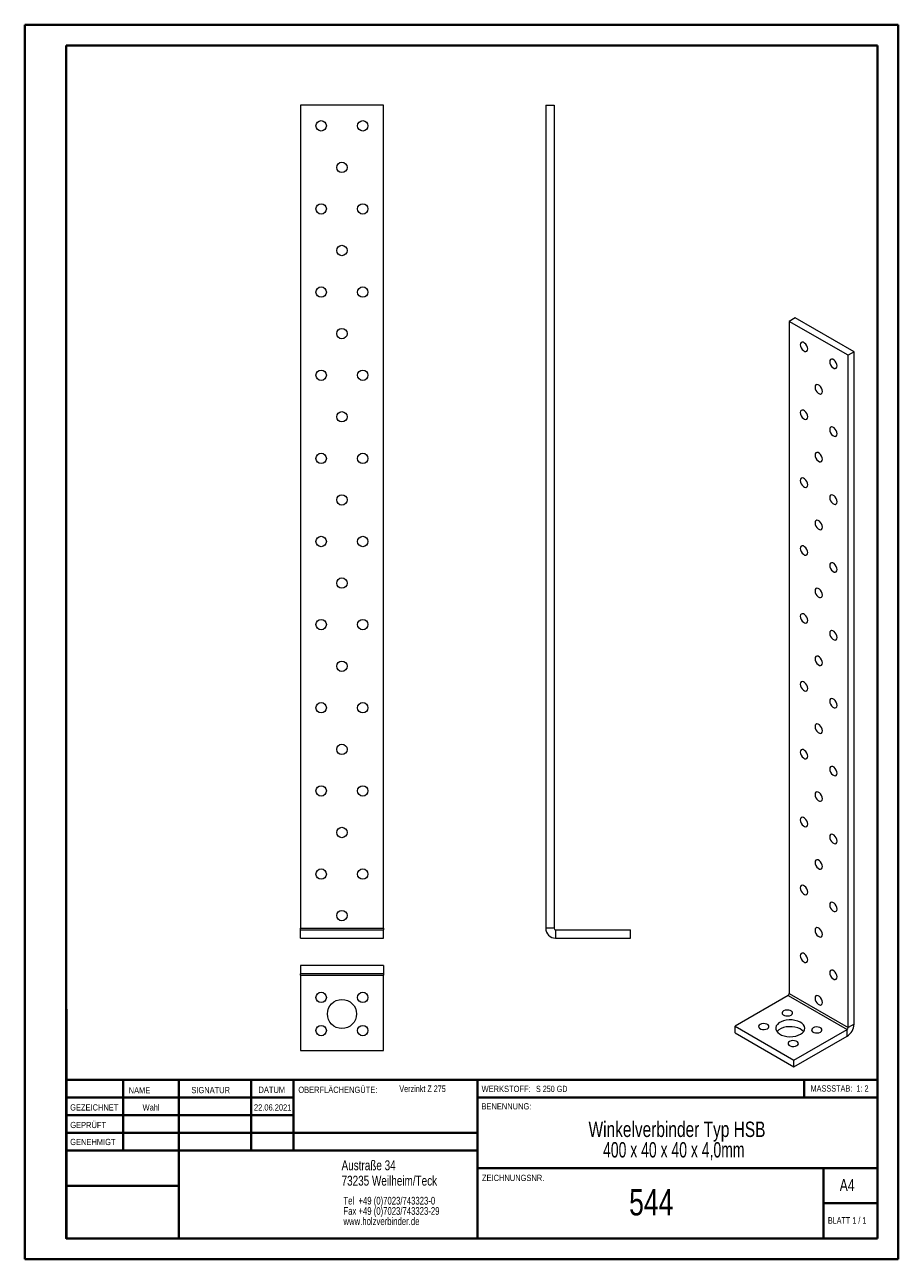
# Model space of a CAD drawing. Header units: millimetres. Extents: x 0 to 210, y 0 to 297.
import ezdxf

# ---------------------------------------------------------------- set-up
doc = ezdxf.new("R2010")
doc.units = ezdxf.units.MM
doc.styles.add('SLDTEXTSTYLE0', font='TXT', dxfattribs={"width": 0.75})
doc.styles.add('SLDTEXTSTYLE1', font='TXT', dxfattribs={"width": 0.681818})
doc.styles.add('SLDTEXTSTYLE2', font='TXT', dxfattribs={"width": 0.7})
doc.styles.add('SLDTEXTSTYLE3', font='TXT', dxfattribs={"width": 0.6875})
doc.styles.add('SLDTEXTSTYLE4', font='TXT', dxfattribs={"width": 0.678571})

# ---------------------------------------------------------------- blocks, each defined once
blk = doc.blocks.new('SW_NOTE_0')
at = {"color": 0, "linetype": 'Continuous', "lineweight": 0, "char_height": 1.8521, "attachment_point": 1, "style": 'SLDTEXTSTYLE0'}
for s, insert in [('Tel  +49 (0)7023/743323-0', (0, 2.39)), ('Fax +49 (0)7023/743323-29', (0, -0.08)), ('www.holzverbinder.de', (0, -2.55))]:
    blk.add_mtext(s, dxfattribs=dict(at, insert=insert))
blk = doc.blocks.new('SW_NOTE_1')
at = {"color": 0, "linetype": 'Continuous', "lineweight": 0, "char_height": 3.7042, "attachment_point": 2}
for s, insert, style in [('Winkelverbinder Typ HSB', (28.82, 4.77), 'SLDTEXTSTYLE0'), ('400 x 40 x 40 x 4,0mm', (28.05, -0.16), 'SLDTEXTSTYLE4')]:
    blk.add_mtext(s, dxfattribs=dict(at, insert=insert, style=style))

msp = doc.modelspace()

# ---------------------------------------------------------------- linework, layer by layer
at = {"color": 7, "linetype": 'Continuous', "lineweight": 40}
for p, q in [((0.08, 0.21), (0.08, 297.21)), ((0.08, 297.21), (210.08, 297.21)), ((210.08, 0.21), (210.08, 297.21)), ((210.08, 292.21), (210.08, 297.21)), ((10.08, 292.21), (205.08, 292.21)), ((10.08, 5.21), (10.08, 292.21)), ((205.08, 5.21), (205.08, 292.21)), ((10.11, 60.37), (10.11, 5.12)), ((205.08, 43.37), (10.11, 43.37)), ((23.71, 43.37), (23.71, 26.37)), ((37.1, 43.37), (37.1, 5.12)), ((54.51, 43.37), (54.51, 26.37)), ((64.71, 26.37), (64.71, 43.37)), ((108.91, 43.37), (108.91, 5.12)), ((187.47, 39.12), (187.47, 43.37)), ((64.71, 39.1), (10.11, 39.1)), ((205.08, 39.12), (108.91, 39.12)), ((64.71, 34.87), (10.11, 34.87)), ((108.91, 30.62), (10.11, 30.62)), ((108.91, 26.37), (10.11, 26.37)), ((108.91, 22.12), (205.08, 22.12)), ((192.08, 5.21), (192.08, 22.21)), ((37.1, 17.87), (10.11, 17.87)), ((10.11, 13.71), (10.08, 13.71)), ((205.08, 13.71), (192.08, 13.71)), ((10.11, 9.46), (10.08, 9.46)), ((10.08, 5.21), (205.08, 5.21)), ((205.08, 5.21), (180.99, 5.21)), ((0.08, 0.21), (210.08, 0.21))]:
    msp.add_line(p, q, dxfattribs=at)
at = {"color": 7, "linetype": 'Continuous', "lineweight": 15}
for p, q in [((66.34, 277.89), (66.34, 79.84)), ((86.34, 277.89), (66.34, 277.89)), ((86.34, 79.84), (86.34, 277.89)), ((125.32, 277.89), (125.32, 79.84)), ((125.32, 277.89), (127.32, 277.89)), ((127.32, 277.89), (127.32, 79.84)), ((185.29, 226.66), (183.88, 225.84)), ((198.02, 217.68), (183.88, 225.84)), ((183.88, 225.84), (183.88, 64.12)), ((199.44, 218.49), (185.29, 226.66)), ((199.44, 218.49), (198.02, 217.68)), ((198.02, 55.96), (198.02, 217.68)), ((199.44, 56.77), (199.44, 218.49)), ((66.34, 79.84), (86.34, 79.84)), ((66.34, 79.47), (66.34, 79.84)), ((66.34, 79.47), (86.34, 79.47)), ((66.34, 77.47), (66.34, 79.47)), ((66.34, 77.47), (86.34, 77.47)), ((86.34, 79.84), (86.34, 79.47)), ((86.34, 77.47), (86.34, 79.47)), ((127.32, 79.84), (125.32, 79.84)), ((127.69, 79.47), (127.69, 77.47)), ((127.69, 79.47), (145.74, 79.47)), ((127.69, 77.47), (145.74, 77.47)), ((145.74, 77.47), (145.74, 79.47)), ((86.34, 70.9), (66.34, 70.9)), ((66.34, 70.9), (66.34, 68.9)), ((86.34, 68.9), (66.34, 68.9)), ((66.34, 68.54), (66.34, 68.9)), ((66.34, 68.54), (86.34, 68.54)), ((66.34, 68.54), (66.34, 50.48)), ((86.34, 70.9), (86.34, 68.9)), ((86.34, 68.9), (86.34, 68.54)), ((86.34, 50.48), (86.34, 68.54)), ((183.62, 63.67), (170.85, 56.3)), ((183.62, 63.67), (197.76, 55.51)), ((183.88, 64.12), (198.02, 55.96)), ((199.44, 56.77), (198.02, 55.96)), ((170.85, 54.67), (170.85, 56.3)), ((170.85, 56.3), (184.99, 48.14)), ((170.85, 54.67), (184.99, 46.5)), ((184.99, 48.14), (197.76, 55.51)), ((184.99, 46.5), (197.76, 53.87)), ((197.76, 53.87), (197.76, 55.51)), ((66.34, 50.48), (86.34, 50.48)), ((184.99, 46.5), (184.99, 48.14))]:
    msp.add_line(p, q, dxfattribs=at)
at = {"color": 7, "linetype": 'Continuous', "lineweight": 0}
for p, q in [((64.71, 39.12), (10.11, 39.12)), ((23.71, 5.21), (23.71, 5.12)), ((54.51, 5.21), (54.51, 5.12))]:
    msp.add_line(p, q, dxfattribs=at)
at = {"color": 7, "linetype": 'Continuous', "lineweight": 15, "flags": 128}
for points in [[(188.3, 219.21), (188.24, 219.59), (188.09, 219.98), (187.86, 220.35), (187.57, 220.63), (187.26, 220.81), (186.97, 220.86), (186.74, 220.76), (186.58, 220.55), (186.53, 220.23), (186.58, 219.85), (186.74, 219.45), (186.97, 219.09), (187.26, 218.8), (187.57, 218.62), (187.86, 218.58), (188.09, 218.67), (188.24, 218.89), (188.3, 219.21)], [(195.37, 215.12), (195.32, 215.5), (195.16, 215.9), (194.93, 216.26), (194.64, 216.55), (194.33, 216.73), (194.04, 216.77), (193.81, 216.68), (193.65, 216.46), (193.6, 216.14), (193.65, 215.76), (193.81, 215.37), (194.04, 215.01), (194.33, 214.72), (194.64, 214.54), (194.93, 214.5), (195.16, 214.59), (195.32, 214.81), (195.37, 215.12)], [(191.83, 209), (191.78, 209.38), (191.63, 209.78), (191.39, 210.14), (191.1, 210.43), (190.8, 210.6), (190.51, 210.65), (190.27, 210.56), (190.12, 210.34), (190.07, 210.02), (190.12, 209.64), (190.27, 209.25), (190.51, 208.88), (190.8, 208.59), (191.1, 208.42), (191.39, 208.37), (191.63, 208.46), (191.78, 208.68), (191.83, 209)], [(188.3, 202.88), (188.24, 203.26), (188.09, 203.65), (187.86, 204.01), (187.57, 204.3), (187.26, 204.48), (186.97, 204.52), (186.74, 204.43), (186.58, 204.21), (186.53, 203.9), (186.58, 203.52), (186.74, 203.12), (186.97, 202.76), (187.26, 202.47), (187.57, 202.29), (187.86, 202.25), (188.09, 202.34), (188.24, 202.56), (188.3, 202.88)], [(195.37, 198.79), (195.32, 199.17), (195.16, 199.57), (194.93, 199.93), (194.64, 200.22), (194.33, 200.4), (194.04, 200.44), (193.81, 200.35), (193.65, 200.13), (193.6, 199.81), (193.65, 199.43), (193.81, 199.04), (194.04, 198.67), (194.33, 198.39), (194.64, 198.21), (194.93, 198.16), (195.16, 198.26), (195.32, 198.48), (195.37, 198.79)], [(191.83, 192.67), (191.78, 193.05), (191.63, 193.44), (191.39, 193.81), (191.1, 194.1), (190.8, 194.27), (190.51, 194.32), (190.27, 194.23), (190.12, 194.01), (190.07, 193.69), (190.12, 193.31), (190.27, 192.91), (190.51, 192.55), (190.8, 192.26), (191.1, 192.09), (191.39, 192.04), (191.63, 192.13), (191.78, 192.35), (191.83, 192.67)], [(188.3, 186.54), (188.24, 186.92), (188.09, 187.32), (187.86, 187.68), (187.57, 187.97), (187.26, 188.15), (186.97, 188.19), (186.74, 188.1), (186.58, 187.88), (186.53, 187.57), (186.58, 187.19), (186.74, 186.79), (186.97, 186.43), (187.26, 186.14), (187.57, 185.96), (187.86, 185.92), (188.09, 186.01), (188.24, 186.23), (188.3, 186.54)], [(195.37, 182.46), (195.32, 182.84), (195.16, 183.24), (194.93, 183.6), (194.64, 183.89), (194.33, 184.07), (194.04, 184.11), (193.81, 184.02), (193.65, 183.8), (193.6, 183.48), (193.65, 183.1), (193.81, 182.71), (194.04, 182.34), (194.33, 182.06), (194.64, 181.88), (194.93, 181.83), (195.16, 181.93), (195.32, 182.14), (195.37, 182.46)], [(191.83, 176.34), (191.78, 176.72), (191.63, 177.11), (191.39, 177.48), (191.1, 177.77), (190.8, 177.94), (190.51, 177.99), (190.27, 177.9), (190.12, 177.68), (190.07, 177.36), (190.12, 176.98), (190.27, 176.58), (190.51, 176.22), (190.8, 175.93), (191.1, 175.75), (191.39, 175.71), (191.63, 175.8), (191.78, 176.02), (191.83, 176.34)], [(188.3, 170.21), (188.24, 170.59), (188.09, 170.99), (187.86, 171.35), (187.57, 171.64), (187.26, 171.82), (186.97, 171.86), (186.74, 171.77), (186.58, 171.55), (186.53, 171.23), (186.58, 170.85), (186.74, 170.46), (186.97, 170.1), (187.26, 169.81), (187.57, 169.63), (187.86, 169.59), (188.09, 169.68), (188.24, 169.9), (188.3, 170.21)], [(195.37, 166.13), (195.32, 166.51), (195.16, 166.91), (194.93, 167.27), (194.64, 167.56), (194.33, 167.74), (194.04, 167.78), (193.81, 167.69), (193.65, 167.47), (193.6, 167.15), (193.65, 166.77), (193.81, 166.38), (194.04, 166.01), (194.33, 165.73), (194.64, 165.55), (194.93, 165.5), (195.16, 165.6), (195.32, 165.81), (195.37, 166.13)], [(191.83, 160.01), (191.78, 160.39), (191.63, 160.78), (191.39, 161.15), (191.1, 161.43), (190.8, 161.61), (190.51, 161.66), (190.27, 161.56), (190.12, 161.35), (190.07, 161.03), (190.12, 160.65), (190.27, 160.25), (190.51, 159.89), (190.8, 159.6), (191.1, 159.42), (191.39, 159.38), (191.63, 159.47), (191.78, 159.69), (191.83, 160.01)], [(188.3, 153.88), (188.24, 154.26), (188.09, 154.66), (187.86, 155.02), (187.57, 155.31), (187.26, 155.49), (186.97, 155.53), (186.74, 155.44), (186.58, 155.22), (186.53, 154.9), (186.58, 154.52), (186.74, 154.13), (186.97, 153.76), (187.26, 153.48), (187.57, 153.3), (187.86, 153.25), (188.09, 153.35), (188.24, 153.56), (188.3, 153.88)], [(195.37, 149.8), (195.32, 150.18), (195.16, 150.58), (194.93, 150.94), (194.64, 151.23), (194.33, 151.41), (194.04, 151.45), (193.81, 151.36), (193.65, 151.14), (193.6, 150.82), (193.65, 150.44), (193.81, 150.05), (194.04, 149.68), (194.33, 149.39), (194.64, 149.22), (194.93, 149.17), (195.16, 149.26), (195.32, 149.48), (195.37, 149.8)], [(191.83, 143.68), (191.78, 144.06), (191.63, 144.45), (191.39, 144.82), (191.1, 145.1), (190.8, 145.28), (190.51, 145.33), (190.27, 145.23), (190.12, 145.02), (190.07, 144.7), (190.12, 144.32), (190.27, 143.92), (190.51, 143.56), (190.8, 143.27), (191.1, 143.09), (191.39, 143.05), (191.63, 143.14), (191.78, 143.36), (191.83, 143.68)], [(188.3, 137.55), (188.24, 137.93), (188.09, 138.33), (187.86, 138.69), (187.57, 138.98), (187.26, 139.16), (186.97, 139.2), (186.74, 139.11), (186.58, 138.89), (186.53, 138.57), (186.58, 138.19), (186.74, 137.8), (186.97, 137.43), (187.26, 137.15), (187.57, 136.97), (187.86, 136.92), (188.09, 137.02), (188.24, 137.23), (188.3, 137.55)], [(195.37, 133.47), (195.32, 133.85), (195.16, 134.25), (194.93, 134.61), (194.64, 134.9), (194.33, 135.07), (194.04, 135.12), (193.81, 135.03), (193.65, 134.81), (193.6, 134.49), (193.65, 134.11), (193.81, 133.72), (194.04, 133.35), (194.33, 133.06), (194.64, 132.89), (194.93, 132.84), (195.16, 132.93), (195.32, 133.15), (195.37, 133.47)], [(191.83, 127.35), (191.78, 127.73), (191.63, 128.12), (191.39, 128.48), (191.1, 128.77), (190.8, 128.95), (190.51, 129), (190.27, 128.9), (190.12, 128.68), (190.07, 128.37), (190.12, 127.99), (190.27, 127.59), (190.51, 127.23), (190.8, 126.94), (191.1, 126.76), (191.39, 126.72), (191.63, 126.81), (191.78, 127.03), (191.83, 127.35)], [(188.3, 121.22), (188.24, 121.6), (188.09, 122), (187.86, 122.36), (187.57, 122.65), (187.26, 122.83), (186.97, 122.87), (186.74, 122.78), (186.58, 122.56), (186.53, 122.24), (186.58, 121.86), (186.74, 121.47), (186.97, 121.1), (187.26, 120.82), (187.57, 120.64), (187.86, 120.59), (188.09, 120.68), (188.24, 120.9), (188.3, 121.22)], [(195.37, 117.14), (195.32, 117.52), (195.16, 117.91), (194.93, 118.28), (194.64, 118.57), (194.33, 118.74), (194.04, 118.79), (193.81, 118.7), (193.65, 118.48), (193.6, 118.16), (193.65, 117.78), (193.81, 117.38), (194.04, 117.02), (194.33, 116.73), (194.64, 116.56), (194.93, 116.51), (195.16, 116.6), (195.32, 116.82), (195.37, 117.14)], [(191.83, 111.02), (191.78, 111.39), (191.63, 111.79), (191.39, 112.15), (191.1, 112.44), (190.8, 112.62), (190.51, 112.66), (190.27, 112.57), (190.12, 112.35), (190.07, 112.04), (190.12, 111.66), (190.27, 111.26), (190.51, 110.9), (190.8, 110.61), (191.1, 110.43), (191.39, 110.39), (191.63, 110.48), (191.78, 110.7), (191.83, 111.02)], [(188.3, 104.89), (188.24, 105.27), (188.09, 105.67), (187.86, 106.03), (187.57, 106.32), (187.26, 106.49), (186.97, 106.54), (186.74, 106.45), (186.58, 106.23), (186.53, 105.91), (186.58, 105.53), (186.74, 105.14), (186.97, 104.77), (187.26, 104.48), (187.57, 104.31), (187.86, 104.26), (188.09, 104.35), (188.24, 104.57), (188.3, 104.89)], [(195.37, 100.81), (195.32, 101.19), (195.16, 101.58), (194.93, 101.95), (194.64, 102.24), (194.33, 102.41), (194.04, 102.46), (193.81, 102.37), (193.65, 102.15), (193.6, 101.83), (193.65, 101.45), (193.81, 101.05), (194.04, 100.69), (194.33, 100.4), (194.64, 100.23), (194.93, 100.18), (195.16, 100.27), (195.32, 100.49), (195.37, 100.81)], [(191.83, 94.68), (191.78, 95.06), (191.63, 95.46), (191.39, 95.82), (191.1, 96.11), (190.8, 96.29), (190.51, 96.33), (190.27, 96.24), (190.12, 96.02), (190.07, 95.7), (190.12, 95.32), (190.27, 94.93), (190.51, 94.57), (190.8, 94.28), (191.1, 94.1), (191.39, 94.06), (191.63, 94.15), (191.78, 94.37), (191.83, 94.68)], [(188.3, 88.56), (188.24, 88.94), (188.09, 89.34), (187.86, 89.7), (187.57, 89.99), (187.26, 90.16), (186.97, 90.21), (186.74, 90.12), (186.58, 89.9), (186.53, 89.58), (186.58, 89.2), (186.74, 88.8), (186.97, 88.44), (187.26, 88.15), (187.57, 87.98), (187.86, 87.93), (188.09, 88.02), (188.24, 88.24), (188.3, 88.56)], [(195.37, 84.48), (195.32, 84.86), (195.16, 85.25), (194.93, 85.62), (194.64, 85.9), (194.33, 86.08), (194.04, 86.13), (193.81, 86.04), (193.65, 85.82), (193.6, 85.5), (193.65, 85.12), (193.81, 84.72), (194.04, 84.36), (194.33, 84.07), (194.64, 83.89), (194.93, 83.85), (195.16, 83.94), (195.32, 84.16), (195.37, 84.48)], [(191.83, 78.35), (191.78, 78.73), (191.63, 79.13), (191.39, 79.49), (191.1, 79.78), (190.8, 79.96), (190.51, 80), (190.27, 79.91), (190.12, 79.69), (190.07, 79.37), (190.12, 78.99), (190.27, 78.6), (190.51, 78.23), (190.8, 77.95), (191.1, 77.77), (191.39, 77.72), (191.63, 77.82), (191.78, 78.04), (191.83, 78.35)], [(188.3, 72.23), (188.24, 72.61), (188.09, 73), (187.86, 73.37), (187.57, 73.66), (187.26, 73.83), (186.97, 73.88), (186.74, 73.79), (186.58, 73.57), (186.53, 73.25), (186.58, 72.87), (186.74, 72.47), (186.97, 72.11), (187.26, 71.82), (187.57, 71.65), (187.86, 71.6), (188.09, 71.69), (188.24, 71.91), (188.3, 72.23)], [(195.37, 68.15), (195.32, 68.53), (195.16, 68.92), (194.93, 69.29), (194.64, 69.57), (194.33, 69.75), (194.04, 69.8), (193.81, 69.7), (193.65, 69.49), (193.6, 69.17), (193.65, 68.79), (193.81, 68.39), (194.04, 68.03), (194.33, 67.74), (194.64, 67.56), (194.93, 67.52), (195.16, 67.61), (195.32, 67.83), (195.37, 68.15)], [(191.83, 62.02), (191.78, 62.4), (191.63, 62.8), (191.39, 63.16), (191.1, 63.45), (190.8, 63.63), (190.51, 63.67), (190.27, 63.58), (190.12, 63.36), (190.07, 63.04), (190.12, 62.66), (190.27, 62.27), (190.51, 61.9), (190.8, 61.62), (191.1, 61.44), (191.39, 61.39), (191.63, 61.49), (191.78, 61.7), (191.83, 62.02)], [(184.29, 58.95), (184.54, 59.16), (184.65, 59.4), (184.61, 59.65), (184.43, 59.88), (184.12, 60.06), (183.73, 60.16), (183.29, 60.18), (182.88, 60.12), (182.52, 59.97), (182.27, 59.77), (182.16, 59.53), (182.2, 59.28), (182.38, 59.05), (182.69, 58.87), (183.08, 58.77), (183.51, 58.75), (183.93, 58.81), (184.29, 58.95)], [(178.63, 55.69), (178.88, 55.89), (178.99, 56.14), (178.95, 56.39), (178.77, 56.61), (178.46, 56.79), (178.07, 56.9), (177.64, 56.92), (177.22, 56.85), (176.86, 56.71), (176.61, 56.5), (176.5, 56.26), (176.54, 56.01), (176.72, 55.78), (177.03, 55.61), (177.42, 55.5), (177.86, 55.48), (178.27, 55.54), (178.63, 55.69)], [(186.59, 54.36), (187.03, 54.68), (187.36, 55.04), (187.56, 55.43), (187.61, 55.84), (187.52, 56.25), (187.29, 56.63), (186.93, 56.99), (186.46, 57.29), (185.89, 57.53), (185.24, 57.7), (184.55, 57.79), (183.84, 57.81), (183.15, 57.73), (182.49, 57.58), (181.9, 57.36), (181.4, 57.07), (181.01, 56.73), (180.75, 56.35), (180.62, 55.94), (180.64, 55.54), (180.8, 55.14), (181.09, 54.77), (181.51, 54.44), (182.04, 54.16), (182.65, 53.95), (183.32, 53.82), (184.02, 53.77), (184.73, 53.8), (185.41, 53.91), (186.04, 54.1), (186.59, 54.36)], [(187.31, 54.97), (187.29, 55), (186.93, 55.35), (186.46, 55.66), (185.89, 55.9), (185.24, 56.07), (184.55, 56.16), (183.84, 56.17), (183.15, 56.1), (182.49, 55.95), (181.9, 55.72), (181.4, 55.43), (181.01, 55.09), (180.91, 54.97)], [(191.36, 54.87), (191.61, 55.08), (191.72, 55.32), (191.68, 55.57), (191.5, 55.8), (191.19, 55.97), (190.8, 56.08), (190.37, 56.1), (189.95, 56.04), (189.59, 55.89), (189.34, 55.69), (189.23, 55.45), (189.27, 55.2), (189.45, 54.97), (189.76, 54.79), (190.15, 54.69), (190.58, 54.66), (191, 54.73), (191.36, 54.87)], [(185.7, 51.61), (185.95, 51.81), (186.06, 52.05), (186.03, 52.3), (185.84, 52.53), (185.53, 52.71), (185.14, 52.81), (184.71, 52.84), (184.29, 52.77), (183.93, 52.63), (183.68, 52.42), (183.57, 52.18), (183.61, 51.93), (183.79, 51.7), (184.1, 51.53), (184.49, 51.42), (184.93, 51.4), (185.35, 51.46), (185.7, 51.61)]]:
    msp.add_lwpolyline(points, dxfattribs=at)
at = {"color": 7, "linetype": 'Continuous', "lineweight": 15}
for centre, radius in [((71.34, 272.89), 1.25), ((81.34, 272.89), 1.25), ((76.34, 262.89), 1.25), ((71.34, 252.89), 1.25), ((81.34, 252.89), 1.25), ((76.34, 242.89), 1.25), ((71.34, 232.89), 1.25), ((81.34, 232.89), 1.25), ((76.34, 222.89), 1.25), ((71.34, 212.89), 1.25), ((81.34, 212.89), 1.25), ((76.34, 202.89), 1.25), ((71.34, 192.89), 1.25), ((81.34, 192.89), 1.25), ((76.34, 182.89), 1.25), ((71.34, 172.89), 1.25), ((81.34, 172.89), 1.25), ((76.34, 162.89), 1.25), ((71.34, 152.89), 1.25), ((81.34, 152.89), 1.25), ((76.34, 142.89), 1.25), ((71.34, 132.89), 1.25), ((81.34, 132.89), 1.25), ((76.34, 122.89), 1.25), ((71.34, 112.89), 1.25), ((81.34, 112.89), 1.25), ((76.34, 102.89), 1.25), ((71.34, 92.89), 1.25), ((81.34, 92.89), 1.25), ((76.34, 82.89), 1.25), ((71.34, 63.23), 1.25), ((76.34, 59.23), 3.5), ((81.34, 63.23), 1.25), ((71.34, 55.23), 1.25), ((81.34, 55.23), 1.25)]:
    msp.add_circle(centre, radius, dxfattribs=at)
for centre, radius, start, end in [((127.69, 79.84), 2.37, 180, 270), ((127.69, 79.84), 0.368, 180, 270), ((183.31, 64.15), 0.566, 302.6055, 357.3945), ((195.8, 56.94), 3.64, 302.6055, 357.3945), ((197.46, 55.98), 0.566, 302.6055, 357.3945)]:
    msp.add_arc(centre, radius, start, end, dxfattribs=at)

# ---------------------------------------------------------------- block references
at = {"color": 7, "linetype": 'Continuous', "lineweight": 0}
for name, p in [('SW_NOTE_1', (128.06, 28.57)), ('SW_NOTE_0', (76.7, 12.85))]:
    msp.add_blockref(name, p, dxfattribs=at)

# ---------------------------------------------------------------- texts
for s, insert, char_height, attachment_point, style in [('NAME', (25.07, 41.62), 1.5, 1, 'SLDTEXTSTYLE0'), ('SIGNATUR', (40.14, 41.68), 1.5, 1, 'SLDTEXTSTYLE0'), ('DATUM', (56.28, 41.74), 1.5, 1, 'SLDTEXTSTYLE0'), ('OBERFLÄCHENGÜTE:', (65.86, 41.74), 1.5, 1, 'SLDTEXTSTYLE0'), ('Verzinkt Z 275', (90.14, 42.03), 1.5875, 1, 'SLDTEXTSTYLE0'), ('WERKSTOFF:', (109.91, 41.96), 1.5, 1, 'SLDTEXTSTYLE0'), ('S 250 GD', (122.99, 41.96), 1.5, 1, 'SLDTEXTSTYLE3'), ('MASSSTAB:  1: 2', (188.99, 42.07), 1.5, 1, 'SLDTEXTSTYLE2'), ('GEZEICHNET', (11, 37.51), 1.5, 1, 'SLDTEXTSTYLE0'), ('Wahl', (30.46, 37.5), 1.499, 2, 'SLDTEXTSTYLE0'), ('22.06.2021', (59.69, 37.5), 1.499, 2, 'SLDTEXTSTYLE0'), ('BENENNUNG:', (109.88, 37.77), 1.5, 1, 'SLDTEXTSTYLE0'), ('GEPRÜFT', (11.03, 33.28), 1.5, 1, 'SLDTEXTSTYLE0'), ('GENEHMIGT', (11.02, 29.19), 1.5, 1, 'SLDTEXTSTYLE0'), ('Austraße 34', (76.25, 24.02), 2.3813, 1, 'SLDTEXTSTYLE0'), ('73235 Weilheim/Teck', (76.25, 20.32), 2.3813, 1, 'SLDTEXTSTYLE0'), ('ZEICHNUNGSNR.', (110, 20.55), 1.5, 1, 'SLDTEXTSTYLE0'), ('A4', (196, 19.52), 2.91, 1, 'SLDTEXTSTYLE0'), ('544', (150.69, 17.12), 6.35, 2, 'SLDTEXTSTYLE0'), ('BLATT 1 / 1', (193.16, 10.36), 1.5875, 1, 'SLDTEXTSTYLE1')]:
    msp.add_mtext(s, dxfattribs=dict(at, insert=insert, char_height=char_height, attachment_point=attachment_point, style=style))

doc.saveas('drawing.dxf')
